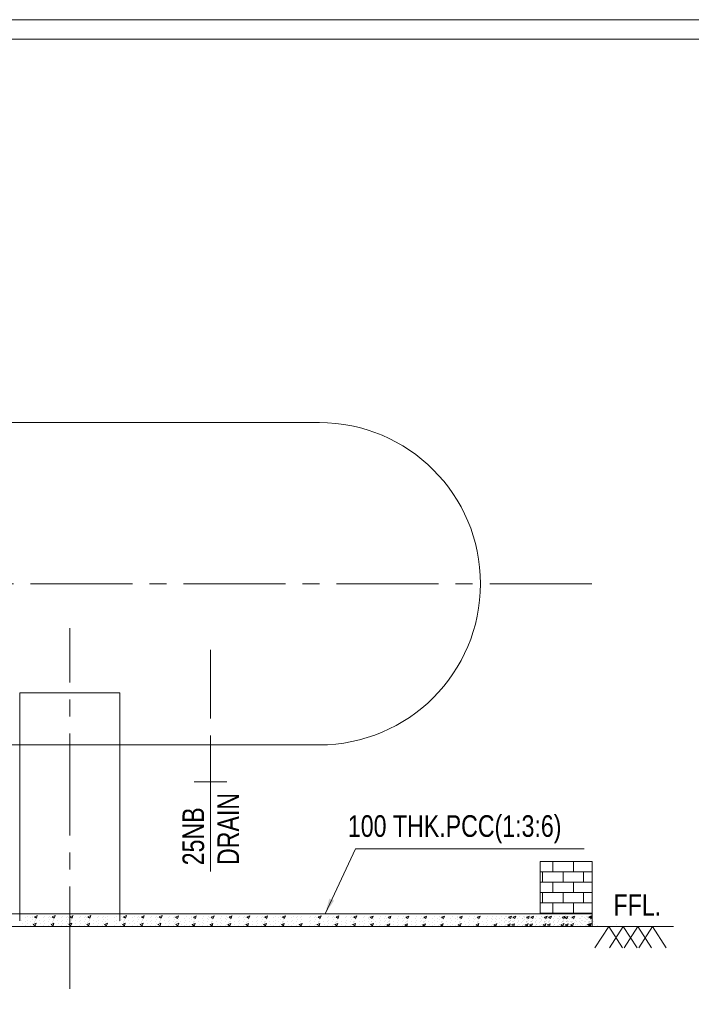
# Model space of a CAD drawing. Header units: millimetres. Extents: x 675887 to 845087, y 647781 to 767581.
# Tile 15 of 16: x 797071 to 814344, y 742266 to 767581. Entities that reach past the tile are written whole.
import ezdxf

# ---------------------------------------------------------------- set-up
doc = ezdxf.new("R2010")
doc.units = ezdxf.units.MM
doc.header["$LTSCALE"] = 3500
doc.header["$MEASUREMENT"] = 0
doc.linetypes.add('CENTER2', pattern=[1.125, 0.75, -0.125, 0.125, -0.125])
doc.layers.add('PPPP', color=7, linetype='Continuous', lineweight=30)
doc.layers.add('text', color=3, linetype='Continuous', lineweight=25)
doc.styles.add('DIM', font='txt', dxfattribs={"width": 0.8})

msp = doc.modelspace()

# ---------------------------------------------------------------- linework, layer by layer
at = {"linetype": 'CENTER2', "lineweight": 15}
for p, q in [((811783, 753079), (761284, 753079)), ((798362, 742667), (798362, 751934)), ((801977, 745679), (801977, 751377))]:
    msp.add_line(p, q, dxfattribs=at)
at = {"color": 1, "lineweight": 15}
for p, q in [((804925, 744595), (805710, 746264)), ((805710, 746264), (811592, 746264))]:
    msp.add_line(p, q, dxfattribs=at)
at = {"lineweight": 15}
for points in [[(845087, 647781), (675887, 647781), (675887, 767581), (845087, 767581)], [(844587, 648281), (676387, 648281), (676387, 767081), (844587, 767081)]]:
    msp.add_lwpolyline(points, close=True, dxfattribs=at)
at = {"color": 1, "lineweight": 15}
msp.add_solid([(805155, 744929), (804925, 744595), (805035, 744986)], dxfattribs=at)
at = {"layer": 'PPPP', "linetype": 'ByBlock', "lineweight": 15}
for p, q in [((772791, 757222), (804778, 757222)), ((772791, 748936), (804778, 748936)), ((801977, 748936), (801977, 747990)), ((802395, 747990), (801559, 747990)), ((810459, 745937), (811798, 745937)), ((810459, 744595), (810459, 745937)), ((810780, 745672), (810780, 745937)), ((811310, 745672), (811310, 745937)), ((811798, 745937), (811798, 744595)), ((810459, 745672), (811798, 745672)), ((810514, 745407), (810514, 745672)), ((811045, 745407), (811045, 745672)), ((811575, 745407), (811575, 745672)), ((810459, 745407), (811798, 745407)), ((810780, 745141), (810780, 745407)), ((811310, 745141), (811310, 745407)), ((810459, 745141), (811798, 745141)), ((810514, 744876), (810514, 745141)), ((811045, 744876), (811045, 745141)), ((811575, 744876), (811575, 745141)), ((810459, 744876), (811798, 744876)), ((810780, 744611), (810780, 744876)), ((811310, 744611), (811310, 744876)), ((811798, 744595), (762726, 744595)), ((797261, 744531), (797261, 744531)), ((797388, 744531), (797388, 744531)), ((797449, 744517), (797502, 744482)), ((797452, 744517), (797526, 744546)), ((797486, 744531), (797486, 744531)), ((797502, 744483), (797524, 744547)), ((797522, 744518), (797522, 744518)), ((797720, 744532), (797720, 744532)), ((797847, 744532), (797847, 744532)), ((797908, 744518), (797961, 744482)), ((797910, 744518), (797984, 744547)), ((797945, 744532), (797945, 744532)), ((797961, 744484), (797983, 744547)), ((797981, 744519), (797981, 744519)), ((798179, 744532), (798179, 744532)), ((798305, 744532), (798305, 744532)), ((798367, 744518), (798419, 744482)), ((798369, 744518), (798443, 744546)), ((798404, 744532), (798404, 744532)), ((798419, 744483), (798441, 744547)), ((798439, 744518), (798439, 744518)), ((798637, 744532), (798637, 744532)), ((798764, 744532), (798764, 744532)), ((798825, 744517), (798878, 744482)), ((798827, 744518), (798901, 744546)), ((798862, 744532), (798862, 744532)), ((798878, 744483), (798899, 744547)), ((798898, 744518), (798898, 744518)), ((799096, 744532), (799096, 744532)), ((799222, 744532), (799222, 744532)), ((799321, 744532), (799321, 744532)), ((799554, 744531), (799554, 744531)), ((799680, 744531), (799680, 744531)), ((799741, 744516), (799794, 744480)), ((799744, 744516), (799818, 744545)), ((799779, 744531), (799779, 744531)), ((799794, 744482), (799816, 744545)), ((799814, 744517), (799814, 744517)), ((800012, 744530), (800012, 744530)), ((800139, 744530), (800139, 744530)), ((800200, 744516), (800252, 744480)), ((800202, 744516), (800276, 744544)), ((800237, 744530), (800237, 744530)), ((800253, 744481), (800274, 744545)), ((800273, 744516), (800273, 744516)), ((800470, 744530), (800470, 744530)), ((800597, 744530), (800597, 744530)), ((800659, 744517), (800711, 744481)), ((800661, 744517), (800735, 744545)), ((800696, 744530), (800696, 744530)), ((800712, 744482), (800733, 744546)), ((800731, 744517), (800731, 744517)), ((800929, 744531), (800929, 744531)), ((801056, 744531), (801056, 744531)), ((801080, 744509), (801132, 744474)), ((801082, 744509), (801156, 744538)), ((801133, 744475), (801154, 744539)), ((801152, 744510), (801152, 744510)), ((801154, 744531), (801154, 744531)), ((801350, 744524), (801350, 744524)), ((801477, 744524), (801477, 744524)), ((801539, 744510), (801591, 744475)), ((801541, 744510), (801615, 744539)), ((801575, 744524), (801575, 744524)), ((801591, 744476), (801613, 744540)), ((801611, 744511), (801611, 744511)), ((801809, 744525), (801809, 744525)), ((801936, 744525), (801936, 744525)), ((801997, 744510), (802050, 744474)), ((801999, 744510), (802073, 744539)), ((802034, 744525), (802034, 744525)), ((802050, 744476), (802071, 744539)), ((802070, 744511), (802070, 744511)), ((802267, 744524), (802267, 744524)), ((802394, 744524), (802394, 744524)), ((802456, 744511), (802508, 744475)), ((802458, 744511), (802532, 744539)), ((802493, 744524), (802493, 744524)), ((802509, 744476), (802530, 744540)), ((802528, 744512), (802528, 744512)), ((802726, 744525), (802726, 744525)), ((802853, 744525), (802853, 744525)), ((802914, 744512), (802967, 744476)), ((802917, 744512), (802991, 744540)), ((802951, 744525), (802951, 744525)), ((802967, 744477), (802989, 744541)), ((802987, 744512), (802987, 744512)), ((803185, 744526), (803185, 744526)), ((803312, 744526), (803312, 744526)), ((803373, 744511), (803425, 744476)), ((803375, 744512), (803449, 744540)), ((803410, 744526), (803410, 744526)), ((803426, 744477), (803447, 744541)), ((803445, 744512), (803445, 744512)), ((803643, 744526), (803643, 744526)), ((803770, 744526), (803770, 744526)), ((803831, 744511), (803884, 744476)), ((803833, 744512), (803907, 744540)), ((803868, 744526), (803868, 744526)), ((803884, 744477), (803906, 744541)), ((803904, 744512), (803904, 744512)), ((804102, 744526), (804102, 744526)), ((804228, 744526), (804228, 744526)), ((804327, 744526), (804327, 744526)), ((804560, 744526), (804560, 744526)), ((804687, 744526), (804687, 744526)), ((804748, 744511), (804801, 744475)), ((804750, 744511), (804824, 744540)), ((804785, 744526), (804785, 744526)), ((804801, 744476), (804822, 744540)), ((804821, 744512), (804821, 744512)), ((805019, 744525), (805019, 744525)), ((805145, 744525), (805145, 744525)), ((805206, 744511), (805259, 744475)), ((805209, 744511), (805283, 744539)), ((805244, 744525), (805244, 744525)), ((805259, 744476), (805281, 744540)), ((805279, 744511), (805279, 744511)), ((805477, 744525), (805477, 744525)), ((805604, 744525), (805604, 744525)), ((805665, 744511), (805718, 744476)), ((805667, 744512), (805741, 744540)), ((805702, 744525), (805702, 744525)), ((805718, 744477), (805739, 744541)), ((805738, 744512), (805738, 744512)), ((805936, 744526), (805936, 744526)), ((806062, 744526), (806062, 744526)), ((806088, 744504), (806163, 744533)), ((806139, 744470), (806161, 744534)), ((806161, 744526), (806161, 744526)), ((806357, 744519), (806357, 744519)), ((806484, 744519), (806484, 744519)), ((806547, 744505), (806621, 744534)), ((806582, 744519), (806582, 744519)), ((806598, 744471), (806619, 744535)), ((806816, 744520), (806816, 744520)), ((806942, 744520), (806942, 744520)), ((807006, 744505), (807080, 744533)), ((807041, 744520), (807041, 744520)), ((807056, 744470), (807078, 744534)), ((807274, 744519), (807274, 744519)), ((807401, 744519), (807401, 744519)), ((807464, 744506), (807538, 744534)), ((807499, 744519), (807499, 744519)), ((807515, 744471), (807536, 744535)), ((807733, 744520), (807733, 744520)), ((807859, 744520), (807859, 744520)), ((807923, 744507), (807997, 744535)), ((807958, 744520), (807958, 744520)), ((807974, 744472), (807995, 744536)), ((807994, 744507), (807994, 744507)), ((808191, 744521), (808191, 744521)), ((808318, 744521), (808318, 744521)), ((808381, 744507), (808455, 744535)), ((808417, 744521), (808417, 744521)), ((808432, 744472), (808454, 744536)), ((808650, 744521), (808650, 744521)), ((808776, 744521), (808776, 744521)), ((808840, 744506), (808914, 744535)), ((808875, 744521), (808875, 744521)), ((808891, 744472), (808912, 744536)), ((809108, 744521), (809108, 744521)), ((809235, 744521), (809235, 744521)), ((809333, 744521), (809333, 744521)), ((809456, 744519), (809456, 744519)), ((809566, 744519), (809566, 744519)), ((809583, 744519), (809583, 744519)), ((809646, 744506), (809720, 744534)), ((809681, 744519), (809681, 744519)), ((809693, 744519), (809693, 744519)), ((809697, 744471), (809719, 744535)), ((809756, 744505), (809830, 744533)), ((809791, 744519), (809791, 744519)), ((809807, 744470), (809828, 744534)), ((809915, 744520), (809915, 744520)), ((810025, 744519), (810025, 744519)), ((810041, 744520), (810041, 744520)), ((810105, 744507), (810179, 744535)), ((810140, 744520), (810140, 744520)), ((810151, 744519), (810151, 744519)), ((810156, 744472), (810177, 744536)), ((810176, 744507), (810176, 744507)), ((810215, 744505), (810289, 744533)), ((810250, 744519), (810250, 744519)), ((810265, 744470), (810287, 744534)), ((810373, 744521), (810373, 744521)), ((810459, 744611), (811798, 744611)), ((811798, 744595), (810459, 744595)), ((810483, 744519), (810483, 744519)), ((810500, 744521), (810500, 744521)), ((810514, 744595), (810514, 744611)), ((810564, 744507), (810638, 744535)), ((810599, 744521), (810599, 744521)), ((810610, 744519), (810610, 744519)), ((810614, 744472), (810636, 744536)), ((810673, 744506), (810748, 744534)), ((810708, 744519), (810708, 744519)), ((810724, 744471), (810746, 744535)), ((810832, 744521), (810832, 744521)), ((810942, 744520), (810942, 744520)), ((810959, 744521), (810959, 744521)), ((811022, 744506), (811096, 744535)), ((811045, 744595), (811045, 744611)), ((811057, 744521), (811057, 744521)), ((811069, 744520), (811069, 744520)), ((811073, 744472), (811094, 744536)), ((811095, 744498), (811169, 744527)), ((811145, 744464), (811167, 744527)), ((811167, 744520), (811167, 744520)), ((811207, 744521), (811207, 744521)), ((811270, 744507), (811344, 744535)), ((811305, 744521), (811305, 744521)), ((811321, 744472), (811342, 744536)), ((811363, 744512), (811363, 744512)), ((811516, 744525), (811516, 744525)), ((811539, 744521), (811539, 744521)), ((811575, 744595), (811575, 744611)), ((811643, 744525), (811643, 744525)), ((811665, 744521), (811665, 744521)), ((811705, 744511), (811757, 744476)), ((811707, 744512), (811781, 744540)), ((811729, 744506), (811798, 744533)), ((811742, 744525), (811742, 744525)), ((811758, 744477), (811779, 744541)), ((811764, 744521), (811764, 744521)), ((811777, 744512), (811777, 744512)), ((811779, 744472), (811798, 744527)), ((811798, 744595), (811798, 744269)), ((813882, 744269), (762726, 744269)), ((797123, 744409), (797123, 744409)), ((797143, 744332), (797143, 744332)), ((797225, 744388), (797225, 744388)), ((797227, 744490), (797227, 744490)), ((797227, 744297), (797227, 744297)), ((797259, 744428), (797259, 744428)), ((797261, 744337), (797261, 744337)), ((797354, 744490), (797354, 744490)), ((797354, 744403), (797354, 744403)), ((797359, 744295), (797359, 744295)), ((797388, 744444), (797388, 744444)), ((797392, 744335), (797392, 744335)), ((797411, 744495), (797411, 744495)), ((797418, 744320), (797471, 744285)), ((797421, 744321), (797495, 744349)), ((797445, 744369), (797445, 744369)), ((797453, 744490), (797453, 744490)), ((797453, 744403), (797453, 744403)), ((797471, 744286), (797493, 744350)), ((797471, 744286), (797471, 744286)), ((797479, 744409), (797479, 744409)), ((797486, 744444), (797486, 744444)), ((797582, 744410), (797582, 744410)), ((797602, 744333), (797602, 744333)), ((797684, 744389), (797684, 744389)), ((797686, 744491), (797686, 744491)), ((797686, 744298), (797686, 744298)), ((797718, 744429), (797718, 744429)), ((797720, 744338), (797720, 744338)), ((797813, 744491), (797813, 744491)), ((797813, 744404), (797813, 744404)), ((797817, 744296), (797817, 744296)), ((797847, 744445), (797847, 744445)), ((797851, 744336), (797851, 744336)), ((797870, 744496), (797870, 744496)), ((797877, 744321), (797930, 744286)), ((797879, 744322), (797953, 744350)), ((797903, 744370), (797903, 744370)), ((797911, 744491), (797911, 744491)), ((797911, 744404), (797911, 744404)), ((797930, 744287), (797952, 744351)), ((797930, 744287), (797930, 744287)), ((797937, 744410), (797937, 744410)), ((797945, 744445), (797945, 744445)), ((798041, 744411), (798041, 744411)), ((798060, 744334), (798060, 744334)), ((798143, 744390), (798143, 744390)), ((798145, 744492), (798145, 744492)), ((798145, 744299), (798145, 744299)), ((798176, 744430), (798176, 744430)), ((798179, 744339), (798179, 744339)), ((798272, 744492), (798272, 744492)), ((798272, 744405), (798272, 744405)), ((798276, 744296), (798276, 744296)), ((798305, 744446), (798305, 744446)), ((798310, 744337), (798310, 744337)), ((798328, 744496), (798328, 744496)), ((798336, 744322), (798388, 744287)), ((798338, 744323), (798412, 744351)), ((798362, 744370), (798362, 744370)), ((798370, 744492), (798370, 744492)), ((798370, 744405), (798370, 744405)), ((798388, 744287), (798388, 744287)), ((798389, 744288), (798410, 744352)), ((798396, 744410), (798396, 744410)), ((798404, 744446), (798404, 744446)), ((798499, 744411), (798499, 744411)), ((798519, 744334), (798519, 744334)), ((798601, 744389), (798601, 744389)), ((798603, 744492), (798603, 744492)), ((798603, 744298), (798603, 744298)), ((798635, 744430), (798635, 744430)), ((798637, 744339), (798637, 744339)), ((798730, 744492), (798730, 744492)), ((798730, 744405), (798730, 744405)), ((798734, 744296), (798734, 744296)), ((798764, 744446), (798764, 744446)), ((798768, 744337), (798768, 744337)), ((798787, 744496), (798787, 744496)), ((798794, 744322), (798847, 744287)), ((798797, 744322), (798871, 744351)), ((798820, 744369), (798820, 744369)), ((798828, 744492), (798828, 744492)), ((798828, 744405), (798828, 744405)), ((798847, 744288), (798869, 744352)), ((798847, 744287), (798847, 744287)), ((798854, 744410), (798854, 744410)), ((798862, 744446), (798862, 744446)), ((798958, 744411), (798958, 744411)), ((798977, 744334), (798977, 744334)), ((799059, 744389), (799059, 744389)), ((799062, 744491), (799062, 744491)), ((799062, 744298), (799062, 744298)), ((799093, 744430), (799093, 744430)), ((799096, 744339), (799096, 744339)), ((799188, 744491), (799188, 744491)), ((799188, 744405), (799188, 744405)), ((799193, 744296), (799193, 744296)), ((799222, 744445), (799222, 744445)), ((799227, 744337), (799227, 744337)), ((799253, 744322), (799305, 744286)), ((799255, 744322), (799329, 744351)), ((799287, 744491), (799287, 744491)), ((799287, 744405), (799287, 744405)), ((799306, 744288), (799327, 744351)), ((799321, 744445), (799321, 744445)), ((799518, 744388), (799518, 744388)), ((799520, 744490), (799520, 744490)), ((799520, 744297), (799520, 744297)), ((799551, 744428), (799551, 744428)), ((799554, 744337), (799554, 744337)), ((799647, 744490), (799647, 744490)), ((799647, 744403), (799647, 744403)), ((799651, 744295), (799651, 744295)), ((799680, 744444), (799680, 744444)), ((799685, 744335), (799685, 744335)), ((799703, 744494), (799703, 744494)), ((799711, 744321), (799763, 744285)), ((799713, 744321), (799787, 744349)), ((799737, 744368), (799737, 744368)), ((799745, 744490), (799745, 744490)), ((799745, 744403), (799745, 744403)), ((799763, 744285), (799763, 744285)), ((799764, 744286), (799785, 744350)), ((799771, 744408), (799771, 744408)), ((799779, 744444), (799779, 744444)), ((799874, 744409), (799874, 744409)), ((799894, 744332), (799894, 744332)), ((799976, 744388), (799976, 744388)), ((799978, 744490), (799978, 744490)), ((799978, 744297), (799978, 744297)), ((800010, 744428), (800010, 744428)), ((800012, 744337), (800012, 744337)), ((800105, 744490), (800105, 744490)), ((800105, 744403), (800105, 744403)), ((800109, 744294), (800109, 744294)), ((800139, 744444), (800139, 744444)), ((800143, 744335), (800143, 744335)), ((800162, 744494), (800162, 744494)), ((800169, 744320), (800222, 744285)), ((800171, 744321), (800245, 744349)), ((800195, 744368), (800195, 744368)), ((800203, 744490), (800203, 744490)), ((800203, 744403), (800203, 744403)), ((800222, 744286), (800244, 744350)), ((800222, 744285), (800222, 744285)), ((800229, 744408), (800229, 744408)), ((800237, 744444), (800237, 744444)), ((800332, 744409), (800332, 744409)), ((800352, 744332), (800352, 744332)), ((800434, 744387), (800434, 744387)), ((800437, 744490), (800437, 744490)), ((800437, 744296), (800437, 744296)), ((800468, 744428), (800468, 744428)), ((800470, 744337), (800470, 744337)), ((800563, 744490), (800563, 744490)), ((800563, 744403), (800563, 744403)), ((800568, 744294), (800568, 744294)), ((800597, 744444), (800597, 744444)), ((800602, 744335), (800602, 744335)), ((800620, 744495), (800620, 744495)), ((800628, 744320), (800680, 744285)), ((800630, 744320), (800704, 744349)), ((800654, 744368), (800654, 744368)), ((800662, 744490), (800662, 744490)), ((800662, 744403), (800662, 744403)), ((800681, 744286), (800702, 744350)), ((800681, 744286), (800681, 744286)), ((800688, 744409), (800688, 744409)), ((800696, 744444), (800696, 744444)), ((800791, 744410), (800791, 744410)), ((800811, 744333), (800811, 744333)), ((800893, 744388), (800893, 744388)), ((800895, 744491), (800895, 744491)), ((800895, 744297), (800895, 744297)), ((800927, 744429), (800927, 744429)), ((800929, 744338), (800929, 744338)), ((801022, 744491), (801022, 744491)), ((801022, 744404), (801022, 744404)), ((801027, 744295), (801027, 744295)), ((801042, 744487), (801042, 744487)), ((801056, 744444), (801056, 744444)), ((801060, 744336), (801060, 744336)), ((801075, 744361), (801075, 744361)), ((801086, 744321), (801139, 744286)), ((801089, 744321), (801163, 744350)), ((801102, 744278), (801102, 744278)), ((801109, 744402), (801109, 744402)), ((801120, 744491), (801120, 744491)), ((801120, 744404), (801120, 744404)), ((801139, 744287), (801161, 744351)), ((801154, 744444), (801154, 744444)), ((801212, 744402), (801212, 744402)), ((801232, 744325), (801232, 744325)), ((801314, 744381), (801314, 744381)), ((801317, 744483), (801317, 744483)), ((801317, 744290), (801317, 744290)), ((801348, 744422), (801348, 744422)), ((801350, 744330), (801350, 744330)), ((801443, 744483), (801443, 744483)), ((801443, 744397), (801443, 744397)), ((801448, 744288), (801448, 744288)), ((801477, 744437), (801477, 744437)), ((801482, 744328), (801482, 744328)), ((801500, 744488), (801500, 744488)), ((801508, 744314), (801560, 744278)), ((801510, 744314), (801584, 744342)), ((801534, 744362), (801534, 744362)), ((801542, 744483), (801542, 744483)), ((801542, 744397), (801542, 744397)), ((801560, 744279), (801582, 744343)), ((801560, 744279), (801560, 744279)), ((801568, 744403), (801568, 744403)), ((801575, 744437), (801575, 744437)), ((801671, 744403), (801671, 744403)), ((801691, 744326), (801691, 744326)), ((801773, 744382), (801773, 744382)), ((801775, 744484), (801775, 744484)), ((801775, 744291), (801775, 744291)), ((801807, 744422), (801807, 744422)), ((801809, 744331), (801809, 744331)), ((801902, 744484), (801902, 744484)), ((801902, 744397), (801902, 744397)), ((801906, 744289), (801906, 744289)), ((801936, 744438), (801936, 744438)), ((801940, 744329), (801940, 744329)), ((801959, 744488), (801959, 744488)), ((801966, 744315), (802019, 744279)), ((801968, 744315), (802042, 744343)), ((801992, 744362), (801992, 744362)), ((802000, 744484), (802000, 744484)), ((802000, 744397), (802000, 744397)), ((802019, 744280), (802041, 744344)), ((802019, 744279), (802019, 744279)), ((802026, 744402), (802026, 744402)), ((802034, 744438), (802034, 744438)), ((802129, 744403), (802129, 744403)), ((802149, 744326), (802149, 744326)), ((802231, 744382), (802231, 744382)), ((802234, 744484), (802234, 744484)), ((802234, 744291), (802234, 744291)), ((802265, 744422), (802265, 744422)), ((802267, 744331), (802267, 744331)), ((802360, 744484), (802360, 744484)), ((802360, 744397), (802360, 744397)), ((802365, 744288), (802365, 744288)), ((802394, 744438), (802394, 744438)), ((802399, 744329), (802399, 744329)), ((802418, 744489), (802418, 744489)), ((802425, 744314), (802477, 744279)), ((802427, 744315), (802501, 744343)), ((802451, 744363), (802451, 744363)), ((802459, 744484), (802459, 744484)), ((802459, 744397), (802459, 744397)), ((802478, 744280), (802499, 744344)), ((802478, 744280), (802478, 744280)), ((802485, 744403), (802485, 744403)), ((802493, 744438), (802493, 744438)), ((802588, 744404), (802588, 744404)), ((802608, 744327), (802608, 744327)), ((802690, 744383), (802690, 744383)), ((802692, 744485), (802692, 744485)), ((802692, 744292), (802692, 744292)), ((802724, 744423), (802724, 744423)), ((802726, 744332), (802726, 744332)), ((802819, 744485), (802819, 744485)), ((802819, 744398), (802819, 744398)), ((802824, 744289), (802824, 744289)), ((802853, 744439), (802853, 744439)), ((802857, 744330), (802857, 744330)), ((802876, 744490), (802876, 744490)), ((802883, 744315), (802936, 744280)), ((802886, 744315), (802960, 744344)), ((802910, 744364), (802910, 744364)), ((802918, 744485), (802918, 744485)), ((802918, 744398), (802918, 744398)), ((802936, 744281), (802958, 744345)), ((802936, 744281), (802936, 744281)), ((802943, 744404), (802943, 744404)), ((802951, 744439), (802951, 744439)), ((803047, 744405), (803047, 744405)), ((803067, 744328), (803067, 744328)), ((803149, 744383), (803149, 744383)), ((803151, 744486), (803151, 744486)), ((803151, 744292), (803151, 744292)), ((803183, 744424), (803183, 744424)), ((803185, 744333), (803185, 744333)), ((803278, 744486), (803278, 744486)), ((803278, 744399), (803278, 744399)), ((803282, 744290), (803282, 744290)), ((803312, 744440), (803312, 744440)), ((803316, 744331), (803316, 744331)), ((803335, 744490), (803335, 744490)), ((803342, 744316), (803395, 744281)), ((803344, 744316), (803418, 744345)), ((803368, 744363), (803368, 744363)), ((803376, 744486), (803376, 744486)), ((803376, 744399), (803376, 744399)), ((803395, 744282), (803416, 744346)), ((803395, 744281), (803395, 744281)), ((803402, 744404), (803402, 744404)), ((803410, 744440), (803410, 744440)), ((803505, 744405), (803505, 744405)), ((803525, 744328), (803525, 744328)), ((803607, 744383), (803607, 744383)), ((803609, 744485), (803609, 744485)), ((803609, 744292), (803609, 744292)), ((803641, 744424), (803641, 744424)), ((803643, 744333), (803643, 744333)), ((803736, 744485), (803736, 744485)), ((803736, 744399), (803736, 744399)), ((803741, 744290), (803741, 744290)), ((803770, 744439), (803770, 744439)), ((803774, 744331), (803774, 744331)), ((803793, 744489), (803793, 744489)), ((803800, 744316), (803853, 744280)), ((803803, 744316), (803877, 744345)), ((803826, 744363), (803826, 744363)), ((803835, 744485), (803835, 744485)), ((803835, 744399), (803835, 744399)), ((803853, 744282), (803875, 744345)), ((803853, 744280), (803853, 744280)), ((803860, 744404), (803860, 744404)), ((803868, 744439), (803868, 744439)), ((803964, 744404), (803964, 744404)), ((803983, 744327), (803983, 744327)), ((804066, 744383), (804066, 744383)), ((804068, 744485), (804068, 744485)), ((804068, 744292), (804068, 744292)), ((804099, 744424), (804099, 744424)), ((804102, 744333), (804102, 744333)), ((804195, 744485), (804195, 744485)), ((804195, 744399), (804195, 744399)), ((804199, 744290), (804199, 744290)), ((804228, 744439), (804228, 744439)), ((804233, 744330), (804233, 744330)), ((804259, 744316), (804311, 744280)), ((804261, 744316), (804335, 744344)), ((804293, 744485), (804293, 744485)), ((804293, 744399), (804293, 744399)), ((804312, 744281), (804333, 744345)), ((804327, 744439), (804327, 744439)), ((804524, 744383), (804524, 744383)), ((804526, 744485), (804526, 744485)), ((804526, 744292), (804526, 744292)), ((804558, 744423), (804558, 744423)), ((804560, 744332), (804560, 744332)), ((804653, 744485), (804653, 744485)), ((804653, 744398), (804653, 744398)), ((804657, 744290), (804657, 744290)), ((804687, 744439), (804687, 744439)), ((804691, 744330), (804691, 744330)), ((804710, 744489), (804710, 744489)), ((804717, 744315), (804770, 744280)), ((804720, 744316), (804794, 744344)), ((804743, 744363), (804743, 744363)), ((804751, 744485), (804751, 744485)), ((804751, 744398), (804751, 744398)), ((804770, 744281), (804792, 744345)), ((804770, 744280), (804770, 744280)), ((804777, 744403), (804777, 744403)), ((804785, 744439), (804785, 744439)), ((804880, 744404), (804880, 744404)), ((804900, 744327), (804900, 744327)), ((804982, 744383), (804982, 744383)), ((804985, 744485), (804985, 744485)), ((804985, 744292), (804985, 744292)), ((805016, 744423), (805016, 744423)), ((805019, 744332), (805019, 744332)), ((805111, 744485), (805111, 744485)), ((805111, 744398), (805111, 744398)), ((805116, 744289), (805116, 744289)), ((805145, 744439), (805145, 744439)), ((805150, 744330), (805150, 744330)), ((805168, 744489), (805168, 744489)), ((805176, 744315), (805228, 744280)), ((805178, 744316), (805252, 744344)), ((805202, 744362), (805202, 744362)), ((805210, 744485), (805210, 744485)), ((805210, 744398), (805210, 744398)), ((805228, 744280), (805228, 744280)), ((805229, 744281), (805250, 744345)), ((805235, 744403), (805235, 744403)), ((805244, 744439), (805244, 744439)), ((805339, 744404), (805339, 744404)), ((805359, 744327), (805359, 744327)), ((805441, 744382), (805441, 744382)), ((805443, 744485), (805443, 744485)), ((805443, 744291), (805443, 744291)), ((805475, 744423), (805475, 744423)), ((805477, 744332), (805477, 744332)), ((805570, 744485), (805570, 744485)), ((805570, 744398), (805570, 744398)), ((805574, 744289), (805574, 744289)), ((805604, 744438), (805604, 744438)), ((805608, 744330), (805608, 744330)), ((805627, 744490), (805627, 744490)), ((805634, 744315), (805687, 744280)), ((805636, 744315), (805710, 744344)), ((805660, 744363), (805660, 744363)), ((805668, 744485), (805668, 744485)), ((805668, 744398), (805668, 744398)), ((805687, 744281), (805708, 744345)), ((805687, 744281), (805687, 744281)), ((805694, 744404), (805694, 744404)), ((805702, 744438), (805702, 744438)), ((805798, 744405), (805798, 744405)), ((805817, 744328), (805817, 744328)), ((805900, 744383), (805900, 744383)), ((805902, 744485), (805902, 744485)), ((805902, 744292), (805902, 744292)), ((805933, 744424), (805933, 744424)), ((805936, 744333), (805936, 744333)), ((806029, 744485), (806029, 744485)), ((806029, 744399), (806029, 744399)), ((806033, 744290), (806033, 744290)), ((806048, 744482), (806048, 744482)), ((806062, 744439), (806062, 744439)), ((806067, 744331), (806067, 744331)), ((806082, 744356), (806082, 744356)), ((806086, 744504), (806139, 744469)), ((806093, 744316), (806145, 744280)), ((806095, 744316), (806169, 744345)), ((806108, 744273), (806108, 744273)), ((806115, 744397), (806115, 744397)), ((806127, 744485), (806127, 744485)), ((806127, 744399), (806127, 744399)), ((806146, 744282), (806167, 744345)), ((806159, 744505), (806159, 744505)), ((806161, 744439), (806161, 744439)), ((806219, 744397), (806219, 744397)), ((806238, 744320), (806238, 744320)), ((806321, 744376), (806321, 744376)), ((806323, 744478), (806323, 744478)), ((806323, 744285), (806323, 744285)), ((806355, 744416), (806355, 744416)), ((806357, 744325), (806357, 744325)), ((806450, 744478), (806450, 744478)), ((806450, 744391), (806450, 744391)), ((806454, 744283), (806454, 744283)), ((806484, 744432), (806484, 744432)), ((806488, 744323), (806488, 744323)), ((806507, 744483), (806507, 744483)), ((806514, 744309), (806567, 744273)), ((806516, 744309), (806590, 744337)), ((806540, 744357), (806540, 744357)), ((806545, 744505), (806598, 744470)), ((806548, 744478), (806548, 744478)), ((806548, 744391), (806548, 744391)), ((806567, 744274), (806588, 744338)), ((806567, 744274), (806567, 744274)), ((806574, 744397), (806574, 744397)), ((806582, 744432), (806582, 744432)), ((806618, 744506), (806618, 744506)), ((806678, 744398), (806678, 744398)), ((806697, 744321), (806697, 744321)), ((806779, 744377), (806779, 744377)), ((806782, 744479), (806782, 744479)), ((806782, 744286), (806782, 744286)), ((806813, 744417), (806813, 744417)), ((806816, 744326), (806816, 744326)), ((806908, 744479), (806908, 744479)), ((806908, 744392), (806908, 744392)), ((806913, 744284), (806913, 744284)), ((806942, 744433), (806942, 744433)), ((806947, 744324), (806947, 744324)), ((806965, 744483), (806965, 744483)), ((806973, 744309), (807025, 744274)), ((806975, 744310), (807049, 744338)), ((806999, 744357), (806999, 744357)), ((807003, 744505), (807056, 744469)), ((807007, 744479), (807007, 744479)), ((807007, 744392), (807007, 744392)), ((807025, 744274), (807025, 744274)), ((807026, 744275), (807047, 744339)), ((807032, 744397), (807032, 744397)), ((807041, 744433), (807041, 744433)), ((807076, 744506), (807076, 744506)), ((807136, 744398), (807136, 744398)), ((807156, 744321), (807156, 744321)), ((807238, 744377), (807238, 744377)), ((807240, 744479), (807240, 744479)), ((807240, 744286), (807240, 744286)), ((807272, 744417), (807272, 744417)), ((807274, 744326), (807274, 744326)), ((807367, 744479), (807367, 744479)), ((807367, 744392), (807367, 744392)), ((807371, 744283), (807371, 744283)), ((807401, 744433), (807401, 744433)), ((807405, 744324), (807405, 744324)), ((807424, 744484), (807424, 744484)), ((807431, 744309), (807484, 744274)), ((807433, 744309), (807507, 744338)), ((807457, 744358), (807457, 744358)), ((807462, 744506), (807515, 744470)), ((807465, 744479), (807465, 744479)), ((807465, 744392), (807465, 744392)), ((807484, 744275), (807505, 744339)), ((807484, 744275), (807484, 744275)), ((807491, 744398), (807491, 744398)), ((807499, 744433), (807499, 744433)), ((807535, 744506), (807535, 744506)), ((807595, 744399), (807595, 744399)), ((807614, 744322), (807614, 744322)), ((807697, 744377), (807697, 744377)), ((807699, 744480), (807699, 744480)), ((807699, 744286), (807699, 744286)), ((807730, 744418), (807730, 744418)), ((807733, 744327), (807733, 744327)), ((807826, 744480), (807826, 744480)), ((807826, 744393), (807826, 744393)), ((807830, 744284), (807830, 744284)), ((807859, 744434), (807859, 744434)), ((807864, 744325), (807864, 744325)), ((807883, 744485), (807883, 744485)), ((807890, 744310), (807942, 744275)), ((807892, 744310), (807966, 744339)), ((807916, 744358), (807916, 744358)), ((807921, 744507), (807973, 744471)), ((807924, 744480), (807924, 744480)), ((807924, 744393), (807924, 744393)), ((807943, 744276), (807964, 744340)), ((807943, 744276), (807943, 744276)), ((807950, 744399), (807950, 744399)), ((807958, 744434), (807958, 744434)), ((808053, 744400), (808053, 744400)), ((808073, 744323), (808073, 744323)), ((808155, 744378), (808155, 744378)), ((808158, 744481), (808158, 744481)), ((808158, 744287), (808158, 744287)), ((808189, 744419), (808189, 744419)), ((808191, 744328), (808191, 744328)), ((808284, 744481), (808284, 744481)), ((808284, 744394), (808284, 744394)), ((808289, 744285), (808289, 744285)), ((808318, 744435), (808318, 744435)), ((808323, 744326), (808323, 744326)), ((808341, 744485), (808341, 744485)), ((808349, 744311), (808401, 744276)), ((808351, 744311), (808425, 744340)), ((808375, 744358), (808375, 744358)), ((808379, 744506), (808432, 744471)), ((808383, 744481), (808383, 744481)), ((808383, 744394), (808383, 744394)), ((808401, 744277), (808423, 744341)), ((808401, 744276), (808401, 744276)), ((808408, 744399), (808408, 744399)), ((808417, 744435), (808417, 744435)), ((808452, 744507), (808452, 744507)), ((808512, 744399), (808512, 744399)), ((808531, 744323), (808531, 744323)), ((808614, 744378), (808614, 744378)), ((808616, 744480), (808616, 744480)), ((808616, 744287), (808616, 744287)), ((808648, 744419), (808648, 744419)), ((808650, 744328), (808650, 744328)), ((808743, 744480), (808743, 744480)), ((808743, 744394), (808743, 744394)), ((808747, 744285), (808747, 744285)), ((808776, 744434), (808776, 744434)), ((808781, 744325), (808781, 744325)), ((808800, 744484), (808800, 744484)), ((808807, 744311), (808860, 744275)), ((808809, 744311), (808883, 744340)), ((808833, 744358), (808833, 744358)), ((808838, 744506), (808890, 744471)), ((808841, 744480), (808841, 744480)), ((808841, 744394), (808841, 744394)), ((808860, 744276), (808881, 744340)), ((808860, 744275), (808860, 744275)), ((808867, 744399), (808867, 744399)), ((808875, 744434), (808875, 744434)), ((808910, 744507), (808910, 744507)), ((808970, 744399), (808970, 744399)), ((808990, 744322), (808990, 744322)), ((809072, 744378), (809072, 744378)), ((809074, 744480), (809074, 744480)), ((809074, 744287), (809074, 744287)), ((809106, 744419), (809106, 744419)), ((809108, 744327), (809108, 744327)), ((809201, 744480), (809201, 744480)), ((809201, 744394), (809201, 744394)), ((809206, 744285), (809206, 744285)), ((809235, 744434), (809235, 744434)), ((809239, 744325), (809239, 744325)), ((809265, 744311), (809318, 744275)), ((809268, 744311), (809342, 744339)), ((809300, 744480), (809300, 744480)), ((809300, 744394), (809300, 744394)), ((809318, 744276), (809340, 744340)), ((809333, 744434), (809333, 744434)), ((809420, 744377), (809420, 744377)), ((809422, 744479), (809422, 744479)), ((809422, 744286), (809422, 744286)), ((809454, 744417), (809454, 744417)), ((809456, 744326), (809456, 744326)), ((809530, 744377), (809530, 744377)), ((809532, 744479), (809532, 744479)), ((809532, 744286), (809532, 744286)), ((809549, 744479), (809549, 744479)), ((809549, 744392), (809549, 744392)), ((809553, 744283), (809553, 744283)), ((809564, 744417), (809564, 744417)), ((809566, 744326), (809566, 744326)), ((809583, 744433), (809583, 744433)), ((809587, 744324), (809587, 744324)), ((809606, 744484), (809606, 744484)), ((809613, 744309), (809666, 744274)), ((809615, 744309), (809689, 744338)), ((809639, 744358), (809639, 744358)), ((809644, 744506), (809697, 744470)), ((809647, 744479), (809647, 744479)), ((809647, 744392), (809647, 744392)), ((809659, 744479), (809659, 744479)), ((809659, 744392), (809659, 744392)), ((809664, 744283), (809664, 744283)), ((809666, 744275), (809688, 744339)), ((809666, 744275), (809666, 744275)), ((809673, 744398), (809673, 744398)), ((809681, 744433), (809681, 744433)), ((809693, 744433), (809693, 744433)), ((809697, 744324), (809697, 744324)), ((809716, 744483), (809716, 744483)), ((809717, 744506), (809717, 744506)), ((809723, 744309), (809776, 744274)), ((809726, 744310), (809800, 744338)), ((809749, 744356), (809749, 744356)), ((809754, 744505), (809807, 744469)), ((809758, 744479), (809758, 744479)), ((809758, 744392), (809758, 744392)), ((809776, 744275), (809798, 744339)), ((809776, 744274), (809776, 744274)), ((809777, 744399), (809777, 744399)), ((809783, 744397), (809783, 744397)), ((809791, 744433), (809791, 744433)), ((809796, 744322), (809796, 744322)), ((809827, 744505), (809827, 744505)), ((809879, 744377), (809879, 744377)), ((809881, 744480), (809881, 744480)), ((809881, 744286), (809881, 744286)), ((809887, 744398), (809887, 744398)), ((809906, 744321), (809906, 744321)), ((809912, 744418), (809912, 744418)), ((809915, 744327), (809915, 744327)), ((809989, 744376), (809989, 744376)), ((809991, 744479), (809991, 744479)), ((809991, 744285), (809991, 744285)), ((810008, 744480), (810008, 744480)), ((810008, 744393), (810008, 744393)), ((810012, 744284), (810012, 744284)), ((810022, 744417), (810022, 744417)), ((810025, 744326), (810025, 744326)), ((810041, 744434), (810041, 744434)), ((810046, 744325), (810046, 744325)), ((810065, 744485), (810065, 744485)), ((810072, 744310), (810125, 744275)), ((810074, 744310), (810148, 744339)), ((810098, 744358), (810098, 744358)), ((810103, 744507), (810155, 744471)), ((810106, 744480), (810106, 744480)), ((810106, 744393), (810106, 744393)), ((810118, 744479), (810118, 744479)), ((810118, 744392), (810118, 744392)), ((810122, 744283), (810122, 744283)), ((810125, 744276), (810146, 744340)), ((810125, 744276), (810125, 744276)), ((810132, 744399), (810132, 744399)), ((810140, 744434), (810140, 744434)), ((810151, 744432), (810151, 744432)), ((810156, 744324), (810156, 744324)), ((810174, 744482), (810174, 744482)), ((810182, 744309), (810234, 744274)), ((810184, 744309), (810258, 744338)), ((810208, 744356), (810208, 744356)), ((810213, 744504), (810265, 744469)), ((810216, 744479), (810216, 744479)), ((810216, 744392), (810216, 744392)), ((810234, 744274), (810234, 744274)), ((810235, 744400), (810235, 744400)), ((810235, 744275), (810256, 744339)), ((810242, 744397), (810242, 744397)), ((810250, 744432), (810250, 744432)), ((810255, 744323), (810255, 744323)), ((810285, 744505), (810285, 744505)), ((810337, 744378), (810337, 744378)), ((810340, 744481), (810340, 744481)), ((810340, 744287), (810340, 744287)), ((810345, 744397), (810345, 744397)), ((810365, 744320), (810365, 744320)), ((810371, 744419), (810371, 744419)), ((810373, 744328), (810373, 744328)), ((810447, 744376), (810447, 744376)), ((810449, 744478), (810449, 744478)), ((810449, 744285), (810449, 744285)), ((810466, 744481), (810466, 744481)), ((810466, 744394), (810466, 744394)), ((810471, 744285), (810471, 744285)), ((810481, 744417), (810481, 744417)), ((810483, 744326), (810483, 744326)), ((810500, 744435), (810500, 744435)), ((810505, 744326), (810505, 744326)), ((810523, 744485), (810523, 744485)), ((810531, 744311), (810583, 744276)), ((810533, 744311), (810607, 744340)), ((810557, 744358), (810557, 744358)), ((810561, 744506), (810614, 744471)), ((810565, 744481), (810565, 744481)), ((810565, 744394), (810565, 744394)), ((810576, 744478), (810576, 744478)), ((810576, 744392), (810576, 744392)), ((810580, 744283), (810580, 744283)), ((810583, 744276), (810583, 744276)), ((810584, 744277), (810605, 744341)), ((810590, 744399), (810590, 744399)), ((810599, 744435), (810599, 744435)), ((810610, 744432), (810610, 744432)), ((810614, 744323), (810614, 744323)), ((810633, 744483), (810633, 744483)), ((810634, 744507), (810634, 744507)), ((810640, 744309), (810693, 744273)), ((810642, 744309), (810717, 744337)), ((810667, 744357), (810667, 744357)), ((810671, 744505), (810724, 744470)), ((810674, 744478), (810674, 744478)), ((810674, 744392), (810674, 744392)), ((810693, 744274), (810715, 744338)), ((810693, 744274), (810693, 744274)), ((810694, 744399), (810694, 744399)), ((810700, 744398), (810700, 744398)), ((810708, 744432), (810708, 744432)), ((810713, 744323), (810713, 744323)), ((810744, 744506), (810744, 744506)), ((810796, 744378), (810796, 744378)), ((810798, 744480), (810798, 744480)), ((810798, 744287), (810798, 744287)), ((810804, 744398), (810804, 744398)), ((810823, 744321), (810823, 744321)), ((810830, 744419), (810830, 744419)), ((810832, 744328), (810832, 744328)), ((810906, 744377), (810906, 744377)), ((810908, 744479), (810908, 744479)), ((810908, 744286), (810908, 744286)), ((810925, 744480), (810925, 744480)), ((810925, 744394), (810925, 744394)), ((810929, 744285), (810929, 744285)), ((810940, 744418), (810940, 744418)), ((810942, 744327), (810942, 744327)), ((810959, 744434), (810959, 744434)), ((810963, 744325), (810963, 744325)), ((810982, 744484), (810982, 744484)), ((810989, 744311), (811042, 744275)), ((810991, 744311), (811065, 744340)), ((811015, 744358), (811015, 744358)), ((811020, 744506), (811072, 744471)), ((811023, 744480), (811023, 744480)), ((811023, 744394), (811023, 744394)), ((811035, 744479), (811035, 744479)), ((811035, 744393), (811035, 744393)), ((811039, 744284), (811039, 744284)), ((811042, 744276), (811063, 744340)), ((811042, 744275), (811042, 744275)), ((811049, 744399), (811049, 744399)), ((811054, 744476), (811054, 744476)), ((811057, 744434), (811057, 744434)), ((811069, 744433), (811069, 744433)), ((811073, 744324), (811073, 744324)), ((811088, 744350), (811088, 744350)), ((811092, 744507), (811092, 744507)), ((811092, 744498), (811145, 744462)), ((811099, 744310), (811152, 744274)), ((811101, 744310), (811175, 744338)), ((811122, 744390), (811122, 744390)), ((811133, 744479), (811133, 744479)), ((811133, 744393), (811133, 744393)), ((811152, 744399), (811152, 744399)), ((811152, 744275), (811173, 744339)), ((811165, 744499), (811165, 744499)), ((811167, 744433), (811167, 744433)), ((811172, 744322), (811172, 744322)), ((811173, 744481), (811173, 744481)), ((811173, 744394), (811173, 744394)), ((811178, 744285), (811178, 744285)), ((811207, 744435), (811207, 744435)), ((811211, 744326), (811211, 744326)), ((811225, 744391), (811225, 744391)), ((811230, 744485), (811230, 744485)), ((811237, 744311), (811290, 744276)), ((811240, 744311), (811314, 744340)), ((811245, 744314), (811245, 744314)), ((811263, 744358), (811263, 744358)), ((811268, 744506), (811321, 744471)), ((811271, 744481), (811271, 744481)), ((811271, 744394), (811271, 744394)), ((811290, 744277), (811312, 744341)), ((811290, 744276), (811290, 744276)), ((811297, 744399), (811297, 744399)), ((811305, 744435), (811305, 744435)), ((811327, 744370), (811327, 744370)), ((811329, 744472), (811329, 744472)), ((811329, 744279), (811329, 744279)), ((811341, 744507), (811341, 744507)), ((811361, 744410), (811361, 744410)), ((811363, 744319), (811363, 744319)), ((811401, 744399), (811401, 744399)), ((811420, 744323), (811420, 744323)), ((811456, 744472), (811456, 744472)), ((811456, 744385), (811456, 744385)), ((811460, 744276), (811460, 744276)), ((811502, 744378), (811502, 744378)), ((811505, 744480), (811505, 744480)), ((811505, 744287), (811505, 744287)), ((811514, 744423), (811514, 744423)), ((811516, 744332), (811516, 744332)), ((811536, 744419), (811536, 744419)), ((811539, 744328), (811539, 744328)), ((811609, 744485), (811609, 744485)), ((811609, 744398), (811609, 744398)), ((811614, 744289), (811614, 744289)), ((811631, 744480), (811631, 744480)), ((811631, 744394), (811631, 744394)), ((811636, 744285), (811636, 744285)), ((811643, 744438), (811643, 744438)), ((811648, 744330), (811648, 744330)), ((811665, 744434), (811665, 744434)), ((811667, 744490), (811667, 744490)), ((811670, 744325), (811670, 744325)), ((811674, 744315), (811726, 744280)), ((811676, 744315), (811750, 744344)), ((811688, 744484), (811688, 744484)), ((811696, 744311), (811748, 744275)), ((811698, 744311), (811772, 744340)), ((811700, 744363), (811700, 744363)), ((811708, 744485), (811708, 744485)), ((811708, 744398), (811708, 744398)), ((811722, 744358), (811722, 744358)), ((811726, 744506), (811779, 744471)), ((811727, 744281), (811748, 744345)), ((811727, 744281), (811727, 744281)), ((811730, 744480), (811730, 744480)), ((811730, 744394), (811730, 744394)), ((811734, 744404), (811734, 744404)), ((811742, 744438), (811742, 744438)), ((811748, 744275), (811748, 744275)), ((811749, 744276), (811770, 744340)), ((811755, 744399), (811755, 744399)), ((811764, 744434), (811764, 744434)), ((811837, 744405), (811837, 744405)), ((811857, 744328), (811857, 744328)), ((812219, 744269), (811866, 743716)), ((811941, 744292), (811941, 744292)), ((812219, 744269), (812572, 743716)), ((812595, 744269), (812242, 743716)), ((812430, 744321), (812430, 744321)), ((812595, 744269), (812948, 743716)), ((812971, 744269), (812618, 743716)), ((812971, 744269), (813324, 743716)), ((813347, 744269), (812994, 743716)), ((813347, 744269), (813700, 743716))]:
    msp.add_line(p, q, dxfattribs=at)
at = {"layer": 'PPPP', "lineweight": 15}
for p, q in [((797075, 750278), (797075, 744409)), ((799650, 744409), (799650, 750278))]:
    msp.add_line(p, q, dxfattribs=at)
at = {"layer": 'PPPP', "linetype": 'ByBlock', "lineweight": 15}
msp.add_arc((804778, 753079), 4143, 270, 90, dxfattribs=at)
at = {"layer": 'text', "color": 0, "lineweight": 15}
msp.add_line((797075, 750278), (799650, 750278), dxfattribs=at)

# ---------------------------------------------------------------- texts
at = {"layer": 'PPPP', "color": 3, "linetype": 'ByBlock', "lineweight": 15, "style": 'DIM', "width": 0.8}
for s, p in [('DRAIN', (802714, 745847)), ('25NB ', (801814, 745840))]:
    msp.add_text(s, height=556.6, rotation=90, dxfattribs=at).set_placement(p)
msp.add_text('100 THK.PCC(1:3:6)', height=556.6, dxfattribs=at).set_placement((805511, 746571))
at = {"layer": 'PPPP', "color": 3, "linetype": 'ByBlock', "lineweight": 15, "insert": (812956, 744819), "char_height": 556.6, "attachment_point": 5, "style": 'DIM'}
msp.add_mtext('FFL.', dxfattribs=at)

doc.saveas('drawing.dxf')
